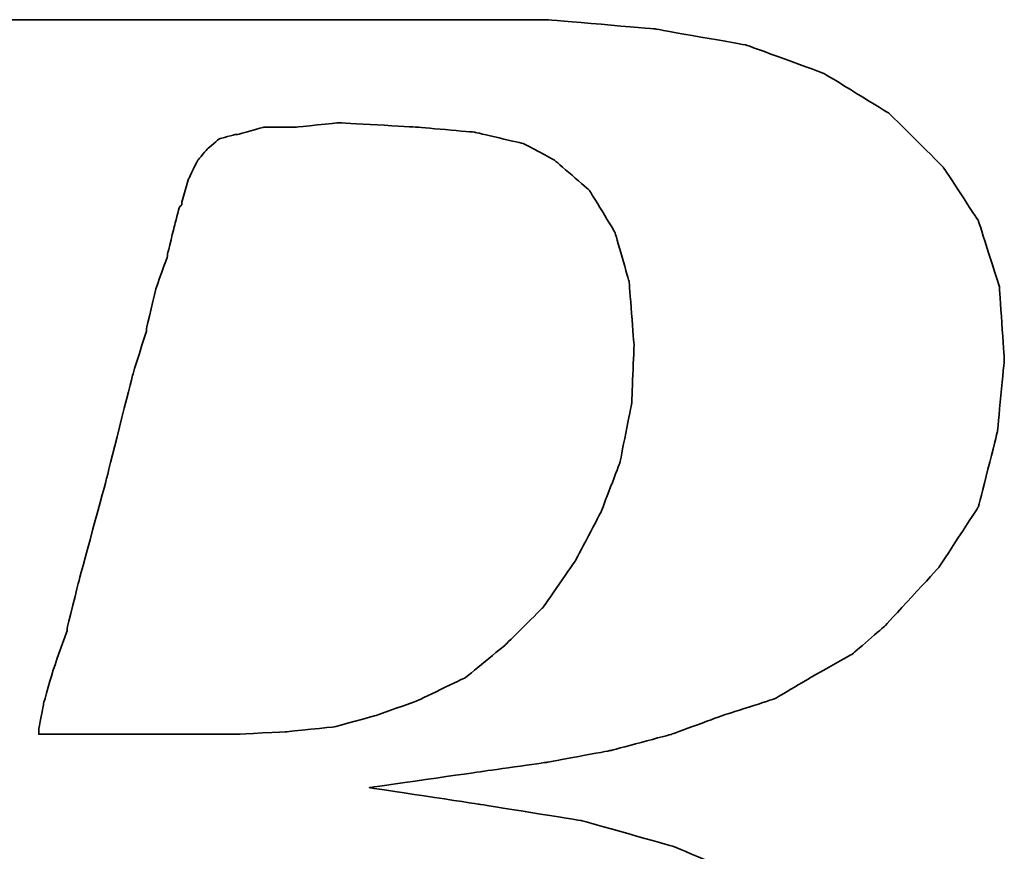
# Model space of a CAD drawing. Header units: millimetres. Extents: x 369 to 702, y 371 to 489.
# Tile 31 of 53: x 613.84 to 615.1, y 409.12 to 410.18. Entities that reach past the tile are written whole.
import ezdxf

# ---------------------------------------------------------------- set-up
doc = ezdxf.new("R2010")
doc.units = ezdxf.units.MM
doc.layers.add('DIM', color=4, linetype='Continuous')
doc.layers.add('layer 1', color=7, linetype='Continuous')

# ---------------------------------------------------------------- blocks, each defined once
blk = doc.blocks.new('TBI MOTION logo(完整正式版)')
at = {"layer": 'layer 1', "color": 22, "lineweight": 35}
for points, knots in [([(-64.65375, -6.86375), (-64.65375, -6.86375), (-64.84375, -7.29625), (-64.84375, -7.29625), (-64.84375, -7.29625), (-64.84375, -7.29625), (-64.86875, -7.34375), (-64.86875, -7.34375), (-64.86875, -7.34375), (-64.86875, -7.34375), (-64.86875, -7.36875), (-64.86875, -7.36875), (-64.86875, -7.36875), (-64.86875, -7.36875), (-65.15375, -7.65375), (-65.15375, -7.65375), (-65.15375, -7.65375), (-65.15375, -7.65375), (-65.17875, -7.65375), (-65.17875, -7.65375), (-65.17875, -7.65375), (-65.17875, -7.65375), (-65.20375, -7.67875), (-65.20375, -7.67875), (-65.20375, -7.67875), (-65.20375, -7.67875), (-65.58875, -7.87125), (-65.58875, -7.87125), (-65.58875, -7.87125), (-65.58875, -7.87125), (-65.63375, -7.87125), (-65.63375, -7.87125), (-65.63375, -7.87125), (-65.63375, -7.87125), (-65.65875, -7.89375), (-65.65875, -7.89375), (-65.65875, -7.89375), (-65.65875, -7.89375), (-66.09375, -7.94375), (-66.09375, -7.94375), (-66.09375, -7.94375), (-66.09375, -7.94375), (-66.11375, -7.94375), (-66.11375, -7.94375), (-66.11375, -7.94375), (-66.11375, -7.94375), (-66.16375, -7.94375), (-66.16375, -7.94375), (-66.16375, -7.94375), (-66.16375, -7.94375), (-66.30875, -7.94375), (-66.30875, -7.94375), (-66.30875, -7.94375), (-66.30875, -7.94375), (-66.69375, -7.94375), (-66.69375, -7.94375), (-66.69375, -7.94375), (-66.69375, -7.94375), (-67.07375, -7.94375), (-67.07375, -7.94375), (-67.07375, -7.94375), (-67.07375, -7.94375), (-67.12375, -7.94375), (-67.12375, -7.94375), (-67.12375, -7.94375), (-67.12375, -7.94375), (-67.12375, -7.96625), (-67.12375, -7.96625), (-67.12375, -7.96625), (-67.12375, -7.96625), (-67.14875, -7.99125), (-67.14875, -7.99125), (-67.14875, -7.99125), (-67.14875, -7.99125), (-67.24375, -8.34875), (-67.24375, -8.34875), (-67.24375, -8.34875), (-67.24375, -8.34875), (-67.31375, -8.68625), (-67.31375, -8.68625), (-67.31375, -8.68625), (-67.31375, -8.68625), (-67.26875, -8.68625), (-67.26875, -8.68625), (-67.26875, -8.68625), (-67.26875, -8.68625), (-67.07375, -8.68625), (-67.07375, -8.68625), (-67.07375, -8.68625), (-67.07375, -8.68625), (-66.54875, -8.68625), (-66.54875, -8.68625), (-66.54875, -8.68625), (-66.54875, -8.68625), (-65.82625, -8.68625), (-65.82625, -8.68625), (-65.82625, -8.68625), (-65.82625, -8.68625), (-65.01375, -8.68625), (-65.01375, -8.68625), (-65.01375, -8.68625), (-65.01375, -8.68625), (-64.05375, -8.68625), (-64.05375, -8.68625), (-64.05375, -8.68625), (-64.05375, -8.68625), (-62.08375, -8.68625), (-62.08375, -8.68625), (-62.08375, -8.68625), (-62.08375, -8.68625), (-60.06875, -8.68625), (-60.06875, -8.68625), (-60.06875, -8.68625), (-60.06875, -8.68625), (-59.10875, -8.68625), (-59.10875, -8.68625), (-59.10875, -8.68625), (-59.10875, -8.68625), (-58.29375, -8.68625), (-58.29375, -8.68625), (-58.29375, -8.68625), (-58.29375, -8.68625), (-57.57375, -8.68625), (-57.57375, -8.68625), (-57.57375, -8.68625), (-57.57375, -8.68625), (-57.04875, -8.68625), (-57.04875, -8.68625), (-57.04875, -8.68625), (-57.04875, -8.68625), (-56.85375, -8.68625), (-56.85375, -8.68625), (-56.85375, -8.68625), (-56.85375, -8.68625), (-56.70875, -8.68625), (-56.70875, -8.68625), (-56.70875, -8.68625), (-56.70875, -8.68625), (-56.61375, -8.68625), (-56.61375, -8.68625), (-56.61375, -8.68625), (-56.61375, -8.68625), (-56.56875, -8.68625), (-56.56875, -8.68625), (-56.56875, -8.68625), (-56.56875, -8.68625), (-55.65375, -8.63875), (-55.65375, -8.63875), (-55.65375, -8.63875), (-55.65375, -8.63875), (-54.76875, -8.51875), (-54.76875, -8.51875), (-54.76875, -8.51875), (-54.76875, -8.51875), (-53.90375, -8.30375), (-53.90375, -8.30375), (-53.90375, -8.30375), (-53.90375, -8.30375), (-53.08875, -8.03875), (-53.08875, -8.03875), (-53.08875, -8.03875), (-53.08875, -8.03875), (-52.34375, -7.65375), (-52.34375, -7.65375), (-52.34375, -7.65375), (-52.34375, -7.65375), (-51.69875, -7.29625), (-51.69875, -7.29625), (-51.69875, -7.29625), (-51.69875, -7.29625), (-51.21875, -6.91125), (-51.21875, -6.91125), (-51.21875, -6.91125), (-51.21875, -6.91125), (-50.83375, -6.50375), (-50.83375, -6.50375), (-50.83375, -6.50375), (-50.83375, -6.50375), (-50.44875, -5.94875), (-50.44875, -5.94875), (-50.44875, -5.94875), (-50.44875, -5.94875), (-50.13875, -5.30375), (-50.13875, -5.30375), (-50.13875, -5.30375), (-50.13875, -5.30375), (-49.99375, -4.65375), (-49.99375, -4.65375), (-49.99375, -4.65375), (-49.99375, -4.65375), (-49.92375, -3.98375), (-49.92375, -3.98375), (-49.92375, -3.98375), (-49.92375, -3.98375), (-49.99375, -3.19374), (-49.99375, -3.19374), (-49.99375, -3.19374), (-49.99375, -3.19374), (-50.23374, -2.44874), (-50.23374, -2.44874), (-50.23374, -2.44874), (-50.23374, -2.44874), (-50.59375, -1.87374), (-50.59375, -1.87374), (-50.59375, -1.87374), (-50.59375, -1.87374), (-51.09875, -1.31874), (-51.09875, -1.31874), (-51.09875, -1.31874), (-51.09875, -1.31874), (-51.74375, -0.81875), (-51.74375, -0.81875), (-51.74375, -0.81875), (-51.74375, -0.81875), (-52.53875, -0.48125), (-52.53875, -0.48125), (-52.53875, -0.48125), (-52.53875, -0.48125), (-53.47375, -0.21875), (-53.47375, -0.21875), (-53.47375, -0.21875), (-53.47375, -0.21875), (-54.52875, -0.04874), (-54.52875, -0.04874), (-54.52875, -0.04874), (-54.52875, -0.04874), (-55.65375, 0.12125), (-55.65375, 0.12125), (-55.65375, 0.12125), (-55.65375, 0.12125), (-54.50375, 0.28624), (-54.50375, 0.28624), (-54.50375, 0.28624), (-54.50375, 0.28624), (-53.83375, 0.38124), (-53.83375, 0.38124), (-53.83375, 0.38124), (-53.83375, 0.38124), (-53.18375, 0.50125), (-53.18375, 0.50125), (-53.18375, 0.50125), (-53.18375, 0.50125), (-52.55875, 0.66874), (-52.55875, 0.66874), (-52.55875, 0.66874), (-52.55875, 0.66874), (-52.03375, 0.86124), (-52.03375, 0.86124), (-52.03375, 0.86124), (-52.03375, 0.86124), (-51.50374, 1.03124), (-51.50374, 1.03124), (-51.50374, 1.03124), (-51.50374, 1.03124), (-51.09875, 1.27125), (-51.09875, 1.27125), (-51.09875, 1.27125), (-51.09875, 1.27125), (-50.71375, 1.48624), (-50.71375, 1.48624), (-50.71375, 1.48624), (-50.71375, 1.48624), (-50.37625, 1.77625), (-50.37625, 1.77625), (-50.37625, 1.77625), (-50.37625, 1.77625), (-49.82375, 2.37625), (-49.82375, 2.37625), (-49.82375, 2.37625), (-49.82375, 2.37625), (-49.41875, 2.99625), (-49.41875, 2.99625), (-49.41875, 2.99625), (-49.41875, 2.99625), (-49.22375, 3.76625), (-49.22375, 3.76625), (-49.22375, 3.76625), (-49.22375, 3.76625), (-49.15375, 4.50874), (-49.15375, 4.50874), (-49.15375, 4.50874), (-49.15375, 4.50874), (-49.20375, 5.25125), (-49.20375, 5.25125), (-49.20375, 5.25125), (-49.20375, 5.25125), (-49.41875, 5.92625), (-49.41875, 5.92625), (-49.41875, 5.92625), (-49.41875, 5.92625), (-49.77875, 6.47625), (-49.77875, 6.47625), (-49.77875, 6.47625), (-49.77875, 6.47625), (-50.33125, 7.02624), (-50.33125, 7.02624), (-50.33125, 7.02624), (-50.33125, 7.02624), (-51.00125, 7.43625), (-51.00125, 7.43625), (-51.00125, 7.43625), (-51.00125, 7.43625), (-51.79375, 7.72625), (-51.79375, 7.72625), (-51.79375, 7.72625), (-51.79375, 7.72625), (-52.72875, 7.89124), (-52.72875, 7.89124), (-52.72875, 7.89124), (-52.72875, 7.89124), (-53.83375, 7.98625), (-53.83375, 7.98625), (-53.83375, 7.98625), (-53.83375, 7.98625), (-53.92875, 7.98625), (-53.92875, 7.98625), (-53.92875, 7.98625), (-53.92875, 7.98625), (-54.26375, 7.98625), (-54.26375, 7.98625), (-54.26375, 7.98625), (-54.26375, 7.98625), (-54.74375, 7.98625), (-54.74375, 7.98625), (-54.74375, 7.98625), (-54.74375, 7.98625), (-55.36875, 7.98625), (-55.36875, 7.98625), (-55.36875, 7.98625), (-55.36875, 7.98625), (-56.13375, 7.98625), (-56.13375, 7.98625), (-56.13375, 7.98625), (-56.13375, 7.98625), (-56.94875, 7.98625), (-56.94875, 7.98625), (-56.94875, 7.98625), (-56.94875, 7.98625), (-58.77625, 7.98625), (-58.77625, 7.98625), (-58.77625, 7.98625), (-58.77625, 7.98625), (-60.59875, 7.98625), (-60.59875, 7.98625), (-60.59875, 7.98625), (-60.59875, 7.98625), (-61.41375, 7.98625), (-61.41375, 7.98625), (-61.41375, 7.98625), (-61.41375, 7.98625), (-62.17875, 7.98625), (-62.17875, 7.98625), (-62.17875, 7.98625), (-62.17875, 7.98625), (-62.80375, 7.98625), (-62.80375, 7.98625), (-62.80375, 7.98625), (-62.80375, 7.98625), (-63.30625, 7.98625), (-63.30625, 7.98625), (-63.30625, 7.98625), (-63.30625, 7.98625), (-63.57375, 7.98625), (-63.57375, 7.98625), (-63.57375, 7.98625), (-63.57375, 7.98625), (-63.57375, 7.96375), (-63.57375, 7.96375), (-63.57375, 7.96375), (-63.57375, 7.96375), (-63.59875, 7.94125), (-63.59875, 7.94125), (-63.59875, 7.94125), (-63.59875, 7.94125), (-63.69375, 7.55625), (-63.69375, 7.55625), (-63.69375, 7.55625), (-63.69375, 7.55625), (-63.76375, 7.24624), (-63.76375, 7.24624), (-63.76375, 7.24624), (-63.76375, 7.24624), (-63.23875, 7.24624), (-63.23875, 7.24624), (-63.23875, 7.24624), (-63.23875, 7.24624), (-62.75875, 7.24624), (-62.75875, 7.24624), (-62.75875, 7.24624), (-62.75875, 7.24624), (-62.61125, 7.24624), (-62.61125, 7.24624), (-62.61125, 7.24624), (-62.61125, 7.24624), (-62.56625, 7.24624), (-62.56625, 7.24624), (-62.56625, 7.24624), (-62.56625, 7.24624), (-62.22875, 7.24624), (-62.22875, 7.24624), (-62.22875, 7.24624), (-62.22875, 7.24624), (-62.20375, 7.24624), (-62.20375, 7.24624), (-62.20375, 7.24624), (-62.20375, 7.24624), (-62.17875, 7.21875), (-62.17875, 7.21875), (-62.17875, 7.21875), (-62.17875, 7.21875), (-61.96375, 7.17125), (-61.96375, 7.17125), (-61.96375, 7.17125), (-61.96375, 7.17125), (-61.72375, 7.12624), (-61.72375, 7.12624), (-61.72375, 7.12624), (-61.72375, 7.12624), (-61.70375, 7.12624), (-61.70375, 7.12624), (-61.70375, 7.12624), (-61.70375, 7.12624), (-61.55875, 7.07624), (-61.55875, 7.07624), (-61.55875, 7.07624), (-61.55875, 7.07624), (-61.50875, 7.07624), (-61.50875, 7.07624), (-61.50875, 7.07624), (-61.50875, 7.07624), (-61.48375, 7.02624), (-61.48375, 7.02624), (-61.48375, 7.02624), (-61.48375, 7.02624), (-61.31875, 6.83375), (-61.31875, 6.83375), (-61.31875, 6.83375), (-61.31875, 6.83375), (-61.29375, 6.81125), (-61.29375, 6.81125), (-61.29375, 6.81125), (-61.29375, 6.81125), (-61.29375, 6.78625), (-61.29375, 6.78625), (-61.29375, 6.78625), (-61.29375, 6.78625), (-61.19875, 6.50124), (-61.19875, 6.50124), (-61.19875, 6.50124), (-61.19875, 6.50124), (-61.17375, 6.45124), (-61.17375, 6.45124), (-61.17375, 6.45124), (-61.17375, 6.45124), (-61.19875, 6.40625), (-61.19875, 6.40625), (-61.19875, 6.40625), (-61.19875, 6.40625), (-61.26875, 5.99624), (-61.26875, 5.99624), (-61.26875, 5.99624), (-61.26875, 5.99624), (-61.26875, 5.85125), (-61.26875, 5.85125), (-61.26875, 5.85125), (-61.26875, 5.85125), (-61.26875, 5.82625), (-61.26875, 5.82625), (-61.26875, 5.82625), (-61.26875, 5.82625), (-61.29375, 5.80625), (-61.29375, 5.80625), (-61.29375, 5.80625), (-61.29375, 5.80625), (-61.34125, 5.66125), (-61.34125, 5.66125), (-61.34125, 5.66125), (-61.34125, 5.66125), (-61.41375, 5.44625), (-61.41375, 5.44625), (-61.41375, 5.44625), (-61.41375, 5.44625), (-61.48375, 5.15625), (-61.48375, 5.15625), (-61.48375, 5.15625), (-61.48375, 5.15625), (-61.58375, 4.82124), (-61.58375, 4.82124), (-61.58375, 4.82124), (-61.58375, 4.82124), (-61.79875, 4.00375), (-61.79875, 4.00375), (-61.79875, 4.00375), (-61.79875, 4.00375), (-62.05875, 2.99625), (-62.05875, 2.99625), (-62.05875, 2.99625), (-62.05875, 2.99625), (-62.34875, 1.91625), (-62.34875, 1.91625), (-62.34875, 1.91625), (-62.34875, 1.91625), (-62.97375, -0.41124), (-62.97375, -0.41124), (-62.97375, -0.41124), (-62.97375, -0.41124), (-63.59875, -2.75875), (-63.59875, -2.75875), (-63.59875, -2.75875), (-63.59875, -2.75875), (-63.88375, -3.86374), (-63.88375, -3.86374), (-63.88375, -3.86374), (-63.88375, -3.86374), (-64.14875, -4.82374), (-64.14875, -4.82374), (-64.14875, -4.82374), (-64.14875, -4.82374), (-64.36375, -5.64125), (-64.36375, -5.64125), (-64.36375, -5.64125), (-64.36375, -5.64125), (-64.43625, -5.97625), (-64.43625, -5.97625), (-64.43625, -5.97625), (-64.43625, -5.97625), (-64.50875, -6.28625), (-64.50875, -6.28625), (-64.50875, -6.28625), (-64.50875, -6.28625), (-64.50875, -6.30875), (-64.50875, -6.30875), (-64.50875, -6.30875), (-64.50875, -6.30875), (-64.57875, -6.50375), (-64.57875, -6.50375), (-64.57875, -6.50375), (-64.57875, -6.50375), (-64.62875, -6.69625), (-64.62875, -6.69625), (-64.62875, -6.69625), (-64.62875, -6.69625), (-64.62875, -6.76875), (-64.62875, -6.76875), (-64.62875, -6.76875), (-64.62875, -6.76875), (-64.62875, -6.81375), (-64.62875, -6.81375), (-64.62875, -6.81375), (-64.62875, -6.81375), (-64.62875, -6.83875), (-64.62875, -6.83875), (-64.62875, -6.83875), (-64.62875, -6.83875), (-64.65375, -6.86375), (-64.65375, -6.86375)], [0, 0, 0, 0, 0.00719424, 0.00719424, 0.00719424, 0.00719425, 0.01438849, 0.01438849, 0.01438849, 0.0143885, 0.02158273, 0.02158273, 0.02158273, 0.02158274, 0.02877698, 0.02877698, 0.02877698, 0.02877699, 0.03597122, 0.03597122, 0.03597122, 0.03597123, 0.04316547, 0.04316547, 0.04316547, 0.04316548, 0.05035971, 0.05035971, 0.05035971, 0.05035972, 0.05755396, 0.05755396, 0.05755396, 0.05755397, 0.0647482, 0.0647482, 0.0647482, 0.06474821, 0.07194245, 0.07194245, 0.07194245, 0.07194246, 0.07913669, 0.07913669, 0.07913669, 0.0791367, 0.08633094, 0.08633094, 0.08633094, 0.08633095, 0.09352518, 0.09352518, 0.09352518, 0.09352519, 0.10071942, 0.10071942, 0.10071942, 0.10071943, 0.10791367, 0.10791367, 0.10791367, 0.10791368, 0.11510791, 0.11510791, 0.11510791, 0.11510792, 0.12230216, 0.12230216, 0.12230216, 0.12230217, 0.1294964, 0.1294964, 0.1294964, 0.12949641, 0.13669065, 0.13669065, 0.13669065, 0.13669066, 0.14388489, 0.14388489, 0.14388489, 0.1438849, 0.15107914, 0.15107914, 0.15107914, 0.15107915, 0.15827338, 0.15827338, 0.15827338, 0.15827339, 0.16546763, 0.16546763, 0.16546763, 0.16546764, 0.17266187, 0.17266187, 0.17266187, 0.17266188, 0.17985612, 0.17985612, 0.17985612, 0.17985613, 0.18705036, 0.18705036, 0.18705036, 0.18705037, 0.1942446, 0.1942446, 0.1942446, 0.19424461, 0.20143885, 0.20143885, 0.20143885, 0.20143886, 0.20863309, 0.20863309, 0.20863309, 0.2086331, 0.21582734, 0.21582734, 0.21582734, 0.21582735, 0.22302158, 0.22302158, 0.22302158, 0.22302159, 0.23021583, 0.23021583, 0.23021583, 0.23021584, 0.23741007, 0.23741007, 0.23741007, 0.23741008, 0.24460432, 0.24460432, 0.24460432, 0.24460433, 0.25179856, 0.25179856, 0.25179856, 0.25179857, 0.25899281, 0.25899281, 0.25899281, 0.25899282, 0.26618705, 0.26618705, 0.26618705, 0.26618706, 0.27338129, 0.27338129, 0.27338129, 0.2733813, 0.28057554, 0.28057554, 0.28057554, 0.28057555, 0.28776978, 0.28776978, 0.28776978, 0.28776979, 0.29496403, 0.29496403, 0.29496403, 0.29496404, 0.30215827, 0.30215827, 0.30215827, 0.30215828, 0.30935252, 0.30935252, 0.30935252, 0.30935253, 0.31654676, 0.31654676, 0.31654676, 0.31654677, 0.32374101, 0.32374101, 0.32374101, 0.32374102, 0.33093525, 0.33093525, 0.33093525, 0.33093526, 0.3381295, 0.3381295, 0.3381295, 0.33812951, 0.34532374, 0.34532374, 0.34532374, 0.34532375, 0.35251799, 0.35251799, 0.35251799, 0.352518, 0.35971223, 0.35971223, 0.35971223, 0.35971224, 0.36690647, 0.36690647, 0.36690647, 0.36690648, 0.37410072, 0.37410072, 0.37410072, 0.37410073, 0.38129496, 0.38129496, 0.38129496, 0.38129497, 0.38848921, 0.38848921, 0.38848921, 0.38848922, 0.39568345, 0.39568345, 0.39568345, 0.39568346, 0.4028777, 0.4028777, 0.4028777, 0.40287771, 0.41007194, 0.41007194, 0.41007194, 0.41007195, 0.41726619, 0.41726619, 0.41726619, 0.4172662, 0.42446043, 0.42446043, 0.42446043, 0.42446044, 0.43165468, 0.43165468, 0.43165468, 0.43165469, 0.43884892, 0.43884892, 0.43884892, 0.43884893, 0.44604317, 0.44604317, 0.44604317, 0.44604318, 0.45323741, 0.45323741, 0.45323741, 0.45323742, 0.46043165, 0.46043165, 0.46043165, 0.46043166, 0.4676259, 0.4676259, 0.4676259, 0.46762591, 0.47482014, 0.47482014, 0.47482014, 0.47482015, 0.48201439, 0.48201439, 0.48201439, 0.4820144, 0.48920863, 0.48920863, 0.48920863, 0.48920864, 0.49640288, 0.49640288, 0.49640288, 0.49640289, 0.50359712, 0.50359712, 0.50359712, 0.50359713, 0.51079137, 0.51079137, 0.51079137, 0.51079138, 0.51798561, 0.51798561, 0.51798561, 0.51798562, 0.52517986, 0.52517986, 0.52517986, 0.52517987, 0.5323741, 0.5323741, 0.5323741, 0.53237411, 0.53956835, 0.53956835, 0.53956835, 0.53956836, 0.54676259, 0.54676259, 0.54676259, 0.5467626, 0.55395683, 0.55395683, 0.55395683, 0.55395684, 0.56115108, 0.56115108, 0.56115108, 0.56115109, 0.56834532, 0.56834532, 0.56834532, 0.56834533, 0.57553957, 0.57553957, 0.57553957, 0.57553958, 0.58273381, 0.58273381, 0.58273381, 0.58273382, 0.58992806, 0.58992806, 0.58992806, 0.58992807, 0.5971223, 0.5971223, 0.5971223, 0.59712231, 0.60431655, 0.60431655, 0.60431655, 0.60431656, 0.61151079, 0.61151079, 0.61151079, 0.6115108, 0.61870504, 0.61870504, 0.61870504, 0.61870505, 0.62589928, 0.62589928, 0.62589928, 0.62589929, 0.63309353, 0.63309353, 0.63309353, 0.63309354, 0.64028777, 0.64028777, 0.64028777, 0.64028778, 0.64748201, 0.64748201, 0.64748201, 0.64748202, 0.65467626, 0.65467626, 0.65467626, 0.65467627, 0.6618705, 0.6618705, 0.6618705, 0.66187051, 0.66906475, 0.66906475, 0.66906475, 0.66906476, 0.67625899, 0.67625899, 0.67625899, 0.676259, 0.68345324, 0.68345324, 0.68345324, 0.68345325, 0.69064748, 0.69064748, 0.69064748, 0.69064749, 0.69784173, 0.69784173, 0.69784173, 0.69784174, 0.70503597, 0.70503597, 0.70503597, 0.70503598, 0.71223022, 0.71223022, 0.71223022, 0.71223023, 0.71942446, 0.71942446, 0.71942446, 0.71942447, 0.72661871, 0.72661871, 0.72661871, 0.72661872, 0.73381295, 0.73381295, 0.73381295, 0.73381296, 0.74100719, 0.74100719, 0.74100719, 0.7410072, 0.74820144, 0.74820144, 0.74820144, 0.74820145, 0.75539568, 0.75539568, 0.75539568, 0.75539569, 0.76258993, 0.76258993, 0.76258993, 0.76258994, 0.76978417, 0.76978417, 0.76978417, 0.76978418, 0.77697842, 0.77697842, 0.77697842, 0.77697843, 0.78417266, 0.78417266, 0.78417266, 0.78417267, 0.79136691, 0.79136691, 0.79136691, 0.79136692, 0.79856115, 0.79856115, 0.79856115, 0.79856116, 0.8057554, 0.8057554, 0.8057554, 0.80575541, 0.81294964, 0.81294964, 0.81294964, 0.81294965, 0.82014388, 0.82014388, 0.82014388, 0.82014389, 0.82733813, 0.82733813, 0.82733813, 0.82733814, 0.83453237, 0.83453237, 0.83453237, 0.83453238, 0.84172662, 0.84172662, 0.84172662, 0.84172663, 0.84892086, 0.84892086, 0.84892086, 0.84892087, 0.85611511, 0.85611511, 0.85611511, 0.85611512, 0.86330935, 0.86330935, 0.86330935, 0.86330936, 0.8705036, 0.8705036, 0.8705036, 0.87050361, 0.87769784, 0.87769784, 0.87769784, 0.87769785, 0.88489209, 0.88489209, 0.88489209, 0.8848921, 0.89208633, 0.89208633, 0.89208633, 0.89208634, 0.89928058, 0.89928058, 0.89928058, 0.89928059, 0.90647482, 0.90647482, 0.90647482, 0.90647483, 0.91366906, 0.91366906, 0.91366906, 0.91366907, 0.92086331, 0.92086331, 0.92086331, 0.92086332, 0.92805755, 0.92805755, 0.92805755, 0.92805756, 0.9352518, 0.9352518, 0.9352518, 0.93525181, 0.94244604, 0.94244604, 0.94244604, 0.94244605, 0.94964029, 0.94964029, 0.94964029, 0.9496403, 0.95683453, 0.95683453, 0.95683453, 0.95683454, 0.96402878, 0.96402878, 0.96402878, 0.96402879, 0.97122302, 0.97122302, 0.97122302, 0.97122303, 0.97841727, 0.97841727, 0.97841727, 0.97841728, 0.98561151, 0.98561151, 0.98561151, 0.98561152, 0.99280576, 0.99280576, 0.99280576, 0.99280577, 1, 1, 1, 1]), ([(-57.50375, 6.35625), (-57.50375, 6.35625), (-57.57375, 6.11625), (-57.57375, 6.11625), (-57.57375, 6.11625), (-57.57375, 6.11625), (-57.57375, 6.09125), (-57.57375, 6.09125), (-57.57375, 6.09125), (-57.57375, 6.09125), (-57.59875, 6.06625), (-57.59875, 6.06625), (-57.59875, 6.06625), (-57.59875, 6.06625), (-57.64875, 5.87625), (-57.64875, 5.87625), (-57.64875, 5.87625), (-57.64875, 5.87625), (-57.71875, 5.58875), (-57.71875, 5.58875), (-57.71875, 5.58875), (-57.71875, 5.58875), (-57.71875, 5.56625), (-57.71875, 5.56625), (-57.71875, 5.56625), (-57.71875, 5.56625), (-57.83875, 5.23125), (-57.83875, 5.23125), (-57.83875, 5.23125), (-57.83875, 5.23125), (-57.93625, 4.82124), (-57.93625, 4.82124), (-57.93625, 4.82124), (-57.93625, 4.82124), (-57.93625, 4.79624), (-57.93625, 4.79624), (-57.93625, 4.79624), (-57.93625, 4.79624), (-58.07875, 4.34125), (-58.07875, 4.34125), (-58.07875, 4.34125), (-58.07875, 4.34125), (-58.34375, 3.28625), (-58.34375, 3.28625), (-58.34375, 3.28625), (-58.34375, 3.28625), (-58.62875, 2.23124), (-58.62875, 2.23124), (-58.62875, 2.23124), (-58.62875, 2.23124), (-58.74875, 1.75125), (-58.74875, 1.75125), (-58.74875, 1.75125), (-58.74875, 1.75125), (-58.74875, 1.72625), (-58.74875, 1.72625), (-58.74875, 1.72625), (-58.74875, 1.72625), (-58.89375, 1.31625), (-58.89375, 1.31625), (-58.89375, 1.31625), (-58.89375, 1.31625), (-58.98875, 0.98124), (-58.98875, 0.98124), (-58.98875, 0.98124), (-58.98875, 0.98124), (-59.03875, 0.71625), (-59.03875, 0.71625), (-59.03875, 0.71625), (-59.03875, 0.71625), (-59.03875, 0.66874), (-59.03875, 0.66874), (-59.03875, 0.66874), (-59.03875, 0.66874), (-58.91875, 0.66874), (-58.91875, 0.66874), (-58.91875, 0.66874), (-58.91875, 0.66874), (-58.53375, 0.66874), (-58.53375, 0.66874), (-58.53375, 0.66874), (-58.53375, 0.66874), (-58.10375, 0.66874), (-58.10375, 0.66874), (-58.10375, 0.66874), (-58.10375, 0.66874), (-57.66875, 0.66874), (-57.66875, 0.66874), (-57.66875, 0.66874), (-57.66875, 0.66874), (-57.33375, 0.66874), (-57.33375, 0.66874), (-57.33375, 0.66874), (-57.33375, 0.66874), (-57.09375, 0.66874), (-57.09375, 0.66874), (-57.09375, 0.66874), (-57.09375, 0.66874), (-56.99875, 0.66874), (-56.99875, 0.66874), (-56.99875, 0.66874), (-56.99875, 0.66874), (-56.49375, 0.69374), (-56.49375, 0.69374), (-56.49375, 0.69374), (-56.49375, 0.69374), (-56.01375, 0.74374), (-56.01375, 0.74374), (-56.01375, 0.74374), (-56.01375, 0.74374), (-55.58375, 0.86124), (-55.58375, 0.86124), (-55.58375, 0.86124), (-55.58375, 0.86124), (-55.17375, 1.00624), (-55.17375, 1.00624), (-55.17375, 1.00624), (-55.17375, 1.00624), (-54.67375, 1.24625), (-54.67375, 1.24625), (-54.67375, 1.24625), (-54.67375, 1.24625), (-54.26375, 1.58124), (-54.26375, 1.58124), (-54.26375, 1.58124), (-54.26375, 1.58124), (-53.87875, 1.96374), (-53.87875, 1.96374), (-53.87875, 1.96374), (-53.87875, 1.96374), (-53.54375, 2.44625), (-53.54375, 2.44625), (-53.54375, 2.44625), (-53.54375, 2.44625), (-53.27875, 2.95125), (-53.27875, 2.95125), (-53.27875, 2.95125), (-53.27875, 2.95125), (-53.08875, 3.45124), (-53.08875, 3.45124), (-53.08875, 3.45124), (-53.08875, 3.45124), (-52.96875, 4.05124), (-52.96875, 4.05124), (-52.96875, 4.05124), (-52.96875, 4.05124), (-52.94375, 4.65125), (-52.94375, 4.65125), (-52.94375, 4.65125), (-52.94375, 4.65125), (-52.99375, 5.30125), (-52.99375, 5.30125), (-52.99375, 5.30125), (-52.99375, 5.30125), (-53.13875, 5.80625), (-53.13875, 5.80625), (-53.13875, 5.80625), (-53.13875, 5.80625), (-53.39875, 6.23625), (-53.39875, 6.23625), (-53.39875, 6.23625), (-53.39875, 6.23625), (-53.75875, 6.54875), (-53.75875, 6.54875), (-53.75875, 6.54875), (-53.75875, 6.54875), (-54.07375, 6.71625), (-54.07375, 6.71625), (-54.07375, 6.71625), (-54.07375, 6.71625), (-54.57375, 6.83375), (-54.57375, 6.83375), (-54.57375, 6.83375), (-54.57375, 6.83375), (-55.17375, 6.88625), (-55.17375, 6.88625), (-55.17375, 6.88625), (-55.17375, 6.88625), (-55.96875, 6.93125), (-55.96875, 6.93125), (-55.96875, 6.93125), (-55.96875, 6.93125), (-56.39875, 6.88625), (-56.39875, 6.88625), (-56.39875, 6.88625), (-56.39875, 6.88625), (-56.42125, 6.88625), (-56.42125, 6.88625), (-56.42125, 6.88625), (-56.42125, 6.88625), (-56.73375, 6.88625), (-56.73375, 6.88625), (-56.73375, 6.88625), (-56.73375, 6.88625), (-56.99875, 6.81125), (-56.99875, 6.81125), (-56.99875, 6.81125), (-56.99875, 6.81125), (-57.02375, 6.81125), (-57.02375, 6.81125), (-57.02375, 6.81125), (-57.02375, 6.81125), (-57.18875, 6.76625), (-57.18875, 6.76625), (-57.18875, 6.76625), (-57.18875, 6.76625), (-57.30875, 6.66625), (-57.30875, 6.66625), (-57.30875, 6.66625), (-57.30875, 6.66625), (-57.40875, 6.54875), (-57.40875, 6.54875), (-57.40875, 6.54875), (-57.40875, 6.54875), (-57.50375, 6.35625), (-57.50375, 6.35625)], [0, 0, 0, 0, 0.01851852, 0.01851852, 0.01851852, 0.01851853, 0.03703704, 0.03703704, 0.03703704, 0.03703705, 0.05555556, 0.05555556, 0.05555556, 0.05555557, 0.07407407, 0.07407407, 0.07407407, 0.07407408, 0.09259259, 0.09259259, 0.09259259, 0.0925926, 0.11111111, 0.11111111, 0.11111111, 0.11111112, 0.12962963, 0.12962963, 0.12962963, 0.12962964, 0.14814815, 0.14814815, 0.14814815, 0.14814816, 0.16666667, 0.16666667, 0.16666667, 0.16666668, 0.18518519, 0.18518519, 0.18518519, 0.1851852, 0.2037037, 0.2037037, 0.2037037, 0.20370371, 0.22222222, 0.22222222, 0.22222222, 0.22222223, 0.24074074, 0.24074074, 0.24074074, 0.24074075, 0.25925926, 0.25925926, 0.25925926, 0.25925927, 0.27777778, 0.27777778, 0.27777778, 0.27777779, 0.2962963, 0.2962963, 0.2962963, 0.29629631, 0.31481481, 0.31481481, 0.31481481, 0.31481482, 0.33333333, 0.33333333, 0.33333333, 0.33333334, 0.35185185, 0.35185185, 0.35185185, 0.35185186, 0.37037037, 0.37037037, 0.37037037, 0.37037038, 0.38888889, 0.38888889, 0.38888889, 0.3888889, 0.40740741, 0.40740741, 0.40740741, 0.40740742, 0.42592593, 0.42592593, 0.42592593, 0.42592594, 0.44444444, 0.44444444, 0.44444444, 0.44444445, 0.46296296, 0.46296296, 0.46296296, 0.46296297, 0.48148148, 0.48148148, 0.48148148, 0.48148149, 0.5, 0.5, 0.5, 0.50000001, 0.51851852, 0.51851852, 0.51851852, 0.51851853, 0.53703704, 0.53703704, 0.53703704, 0.53703705, 0.55555556, 0.55555556, 0.55555556, 0.55555557, 0.57407407, 0.57407407, 0.57407407, 0.57407408, 0.59259259, 0.59259259, 0.59259259, 0.5925926, 0.61111111, 0.61111111, 0.61111111, 0.61111112, 0.62962963, 0.62962963, 0.62962963, 0.62962964, 0.64814815, 0.64814815, 0.64814815, 0.64814816, 0.66666667, 0.66666667, 0.66666667, 0.66666668, 0.68518519, 0.68518519, 0.68518519, 0.6851852, 0.7037037, 0.7037037, 0.7037037, 0.70370371, 0.72222222, 0.72222222, 0.72222222, 0.72222223, 0.74074074, 0.74074074, 0.74074074, 0.74074075, 0.75925926, 0.75925926, 0.75925926, 0.75925927, 0.77777778, 0.77777778, 0.77777778, 0.77777779, 0.7962963, 0.7962963, 0.7962963, 0.79629631, 0.81481481, 0.81481481, 0.81481481, 0.81481482, 0.83333333, 0.83333333, 0.83333333, 0.83333334, 0.85185185, 0.85185185, 0.85185185, 0.85185186, 0.87037037, 0.87037037, 0.87037037, 0.87037038, 0.88888889, 0.88888889, 0.88888889, 0.8888889, 0.90740741, 0.90740741, 0.90740741, 0.90740742, 0.92592593, 0.92592593, 0.92592593, 0.92592594, 0.94444444, 0.94444444, 0.94444444, 0.94444445, 0.96296296, 0.96296296, 0.96296296, 0.96296297, 0.98148148, 0.98148148, 0.98148148, 0.98148149, 1, 1, 1, 1])]:
    blk.add_open_spline(points, degree=3, knots=knots, dxfattribs=at)

msp = doc.modelspace()

# ---------------------------------------------------------------- block references
at = {"layer": 'DIM', "color": 7, "xscale": 0.1250977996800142, "yscale": 0.1250977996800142, "zscale": 0.1250977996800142}
msp.add_blockref('TBI MOTION logo(完整正式版)', (621.2459, 409.1855), dxfattribs=at)

doc.saveas('drawing.dxf')
